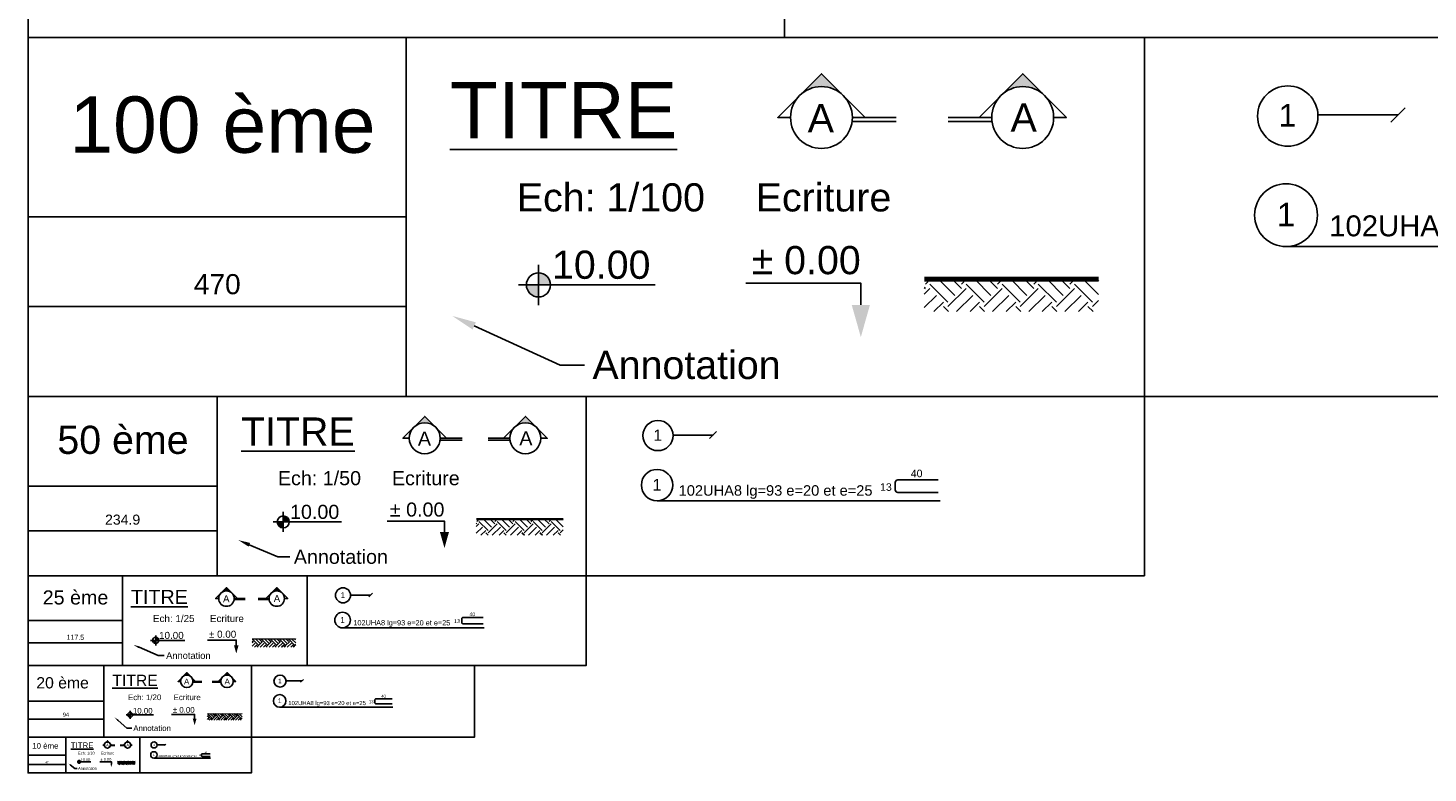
# Model space of a CAD drawing. Header units: centimetres. Extents: x -457644 to -429081, y -148214 to -140337.
# Tile 2 of 31: x -454079 to -452340, y -142141 to -141216. Entities that reach past the tile are written whole.
import ezdxf
from ezdxf import colors
from ezdxf.entities.mleader import LeaderData, LeaderLine
from ezdxf.enums import TextEntityAlignment as Align
from ezdxf.math import Vec2, Vec3

# ---------------------------------------------------------------- set-up
doc = ezdxf.new("R2010")
doc.units = ezdxf.units.CM
doc.header["$LTSCALE"] = 20
doc.layers.get('DEFPOINTS').update_dxf_attribs({"color": 31})
for name, color, linetype in [('GO-0-COTES', 3, 'Continuous'), ('GO-0-DIV', 7, 'Continuous'), ('GO-0-HAC-DIV', 10, 'Continuous'), ('GO-0-TXT-ANO', 142, 'Continuous'), ('GO-0-TXT-DIV', 7, 'Continuous'), ('GO-1-ARM-TS', 252, 'Continuous')]:
    doc.layers.add(name, color=color, linetype=linetype)
doc.styles.add('Arial', font='arial.ttf')
doc.styles.add('ARIALI', font='arial.ttf')
doc.styles.add('ROMAND', font='romand.shx', dxfattribs={"oblique": 5})
doc.styles.get("Standard").update_dxf_attribs({"font": 'romans.shx'})
doc.dimstyles.new('EO10', dxfattribs={"dimscale": 10, "dimtxt": 2.5, "dimasz": 0.02, "dimexe": 1, "dimexo": 3, "dimgap": 1.5, "dimtad": 1, "dimdec": 1, "dimrnd": 0.5, "dimdsep": 46, "dimtxsty": 'Arial', "dimblk": 'ARCHTICK', "dimcen": 0.2, "dimclrd": 256, "dimclre": 256, "dimclrt": 7, "dimadec": 3, "dimazin": 0, "dimtfac": 1, "dimtdec": 1, "dimtofl": 0, "dimtmove": 2, "dimatfit": 3, "dimldrblk": 'ARCHTICK', "dimfxl": 3, "dimfxlon": 1, "dimtolj": 1, "dimtzin": 0, "dimarcsym": 0})
doc.dimstyles.new('EO100', dxfattribs={"dimtxt": 25, "dimasz": 0.2, "dimexe": 10, "dimexo": 30, "dimgap": 15, "dimtad": 1, "dimdec": 1, "dimrnd": 0.5, "dimdsep": 46, "dimtxsty": 'Arial', "dimblk": 'ARCHTICK', "dimcen": 20, "dimclrd": 256, "dimclre": 256, "dimclrt": 7, "dimadec": 3, "dimazin": 0, "dimtfac": 1, "dimtdec": 1, "dimtofl": 0, "dimtmove": 2, "dimatfit": 3, "dimldrblk": 'ARCHTICK', "dimfxl": 30, "dimfxlon": 1, "dimtolj": 1, "dimtzin": 0, "dimarcsym": 0})
doc.dimstyles.new('EO20', dxfattribs={"dimtxt": 5, "dimasz": 0.04, "dimexe": 2, "dimexo": 6, "dimgap": 3, "dimtad": 1, "dimdec": 1, "dimrnd": 0.5, "dimdsep": 46, "dimtxsty": 'Arial', "dimblk": 'ARCHTICK', "dimcen": 20, "dimclrd": 256, "dimclre": 256, "dimclrt": 7, "dimadec": 3, "dimazin": 0, "dimtfac": 1, "dimtdec": 1, "dimtofl": 0, "dimtmove": 2, "dimatfit": 3, "dimldrblk": 'ARCHTICK', "dimfxl": 6, "dimfxlon": 1, "dimtolj": 1, "dimtzin": 0, "dimarcsym": 0})
doc.dimstyles.new('EO25', dxfattribs={"dimtxt": 6.25, "dimasz": 0.05, "dimexe": 2.5, "dimexo": 7.5, "dimgap": 3.75, "dimtad": 1, "dimdec": 1, "dimrnd": 0.1, "dimdsep": 46, "dimtxsty": 'Arial', "dimblk": 'ARCHTICK', "dimcen": 10, "dimclrd": 256, "dimclre": 256, "dimclrt": 7, "dimadec": 3, "dimazin": 0, "dimtfac": 1, "dimtdec": 1, "dimtofl": 0, "dimtmove": 1, "dimatfit": 2, "dimldrblk": 'ARCHTICK', "dimfxl": 7.5, "dimfxlon": 1, "dimtolj": 1, "dimtzin": 0, "dimarcsym": 0})
doc.dimstyles.new('EO50', dxfattribs={"dimtxt": 12.5, "dimasz": 0.1, "dimexe": 5, "dimexo": 15, "dimgap": 7.5, "dimtad": 1, "dimdec": 1, "dimrnd": 0.1, "dimdsep": 46, "dimtxsty": 'Arial', "dimblk": 'ARCHTICK', "dimcen": 10, "dimclrd": 256, "dimclre": 256, "dimclrt": 7, "dimadec": 3, "dimazin": 0, "dimtfac": 1, "dimtdec": 1, "dimtofl": 0, "dimtmove": 1, "dimatfit": 2, "dimldrblk": 'ARCHTICK', "dimfxl": 15, "dimfxlon": 1, "dimtolj": 1, "dimtzin": 0, "dimarcsym": 0})

# ---------------------------------------------------------------- blocks, each defined once
blk = doc.blocks.new('_ArchTick')
at = {"color": 0, "linetype": 'ByBlock', "const_width": 0.15}
blk.add_lwpolyline([(-0.5, -0.5), (0.5, 0.5)], dxfattribs=at)
blk = doc.blocks.new('*D22')
at = {"layer": 'DEFPOINTS', "color": 0, "transparency": 16777216}
for p in [(-454078.7, -141784.5), (-453843.7, -141784.5), (-453843.7, -141840.2)]:
    blk.add_point(p, dxfattribs=at)
at = {"layer": 'GO-0-COTES', "lineweight": -2, "transparency": 16777216}
for p, q in [((-454078.7, -141825.2), (-454078.7, -141845.2)), ((-453843.7, -141825.2), (-453843.7, -141845.2)), ((-454078.7, -141840.2), (-453843.7, -141840.2))]:
    blk.add_line(p, q, dxfattribs=at)
at = {"layer": 'GO-0-COTES', "lineweight": -2, "transparency": 16777216, "xscale": 0.1, "yscale": 0.1, "zscale": 0.1, "rotation": 180}
blk.add_blockref('_ArchTick', (-454078.7, -141840.2), dxfattribs=at)
at = {"layer": 'GO-0-COTES', "lineweight": -2, "transparency": 16777216, "xscale": 0.1, "yscale": 0.1, "zscale": 0.1}
blk.add_blockref('_ArchTick', (-453843.7, -141840.2), dxfattribs=at)
at = {"layer": 'GO-0-COTES', "color": 7, "transparency": 16777216, "insert": (-453961.2, -141826.3), "char_height": 12.5, "attachment_point": 5, "style": 'Arial'}
blk.add_mtext('\\A1;234.9', dxfattribs=at)
blk = doc.blocks.new('*D23')
at = {"layer": 'DEFPOINTS', "color": 0, "transparency": 16777216}
for p in [(-454078.7, -141450.4), (-453608.8, -141450.4), (-453608.8, -141561.7)]:
    blk.add_point(p, dxfattribs=at)
at = {"layer": 'GO-0-COTES', "lineweight": -2, "transparency": 16777216}
for p, q in [((-454078.7, -141531.7), (-454078.7, -141571.7)), ((-453608.8, -141531.7), (-453608.8, -141571.7)), ((-454078.7, -141561.7), (-453608.8, -141561.7))]:
    blk.add_line(p, q, dxfattribs=at)
at = {"layer": 'GO-0-COTES', "lineweight": -2, "transparency": 16777216, "xscale": 0.2, "yscale": 0.2, "zscale": 0.2, "rotation": 180}
blk.add_blockref('_ArchTick', (-454078.7, -141561.7), dxfattribs=at)
at = {"layer": 'GO-0-COTES', "lineweight": -2, "transparency": 16777216, "xscale": 0.2, "yscale": 0.2, "zscale": 0.2}
blk.add_blockref('_ArchTick', (-453608.8, -141561.7), dxfattribs=at)
at = {"layer": 'GO-0-COTES', "color": 7, "transparency": 16777216, "insert": (-453843.7, -141534), "char_height": 25, "attachment_point": 5, "style": 'Arial'}
blk.add_mtext('\\A1;470', dxfattribs=at)
blk = doc.blocks.new('REP_COUPE')
blk.add_hatch(color=256).paths.add_polyline_path([(-0.82, 0.34), (-1.159, 0.679), (-1.499, 0.34, -0.414214)])
for p, q in [((-0.48, 0), (0, 0)), ((-0.679, -0.062), (0, -0.062))]:
    blk.add_line(p, q)
blk.add_lwpolyline([(-1.639, 0), (-1.838, 0), (-1.159, 0.679), (-0.48, 0), (-0.679, 0, 1), (-1.639, 0, 1)], format="xyb")
blk.add_arc((-1.159, 0), 0.48, 180, 0)
at = {"style": 'ROMAND', "oblique": 5}
blk.add_attdef('$COUPE', text='', height=0.45, dxfattribs=at).set_placement((-1.159, 0), align=Align.MIDDLE)
blk = doc.blocks.new('_TagCircle')
at = {"color": 0, "linetype": 'ByBlock', "lineweight": -2, "transparency": 16777216}
blk.add_circle((0, 0), 0.125, dxfattribs=at)
at = {"layer": 'GO-1-ARM-TS', "color": 0, "transparency": 16777216}
blk.add_attdef('NUMEROETIQUETTE', text='', height=0.09375, dxfattribs=at).set_placement((0, -0.046875), align=Align.CENTER)
blk = doc.blocks.new('_Oblique')
at = {"color": 0, "linetype": 'ByBlock', "lineweight": -2}
blk.add_line((-0.5, -0.5), (0.5, 0.5), dxfattribs=at)
blk = doc.blocks.new('*D25')
at = {"layer": 'DEFPOINTS', "color": 0, "transparency": 16777216}
for p in [(-454078.7, -141951.5), (-453961.2, -141951.5), (-453961.2, -141979.4)]:
    blk.add_point(p, dxfattribs=at)
at = {"layer": 'GO-0-COTES', "lineweight": -2, "transparency": 16777216}
for p, q in [((-454078.7, -141971.9), (-454078.7, -141981.9)), ((-453961.2, -141971.9), (-453961.2, -141981.9)), ((-454078.7, -141979.4), (-453961.2, -141979.4))]:
    blk.add_line(p, q, dxfattribs=at)
at = {"layer": 'GO-0-COTES', "lineweight": -2, "transparency": 16777216, "xscale": 0.05, "yscale": 0.05, "zscale": 0.05, "rotation": 180}
blk.add_blockref('_ArchTick', (-454078.7, -141979.4), dxfattribs=at)
at = {"layer": 'GO-0-COTES', "lineweight": -2, "transparency": 16777216, "xscale": 0.05, "yscale": 0.05, "zscale": 0.05}
blk.add_blockref('_ArchTick', (-453961.2, -141979.4), dxfattribs=at)
at = {"layer": 'GO-0-COTES', "color": 7, "transparency": 16777216, "insert": (-454019.9, -141972.4), "char_height": 6.25, "attachment_point": 5, "style": 'Arial'}
blk.add_mtext('\\A1;117.5', dxfattribs=at)
blk = doc.blocks.new('*D26')
at = {"layer": 'DEFPOINTS', "color": 0, "transparency": 16777216}
for p in [(-454078.7, -142051.8), (-453984.7, -142051.8), (-453984.7, -142074)]:
    blk.add_point(p, dxfattribs=at)
at = {"layer": 'GO-0-COTES', "lineweight": -2, "transparency": 16777216}
for p, q in [((-454078.7, -142068), (-454078.7, -142076)), ((-454078.7, -142074), (-453984.7, -142074)), ((-453984.7, -142068), (-453984.7, -142076))]:
    blk.add_line(p, q, dxfattribs=at)
at = {"layer": 'GO-0-COTES', "lineweight": -2, "transparency": 16777216, "xscale": 0.04, "yscale": 0.04, "zscale": 0.04, "rotation": 180}
blk.add_blockref('_ArchTick', (-454078.7, -142074), dxfattribs=at)
at = {"layer": 'GO-0-COTES', "lineweight": -2, "transparency": 16777216, "xscale": 0.04, "yscale": 0.04, "zscale": 0.04}
blk.add_blockref('_ArchTick', (-453984.7, -142074), dxfattribs=at)
at = {"layer": 'GO-0-COTES', "color": 7, "transparency": 16777216, "insert": (-454031.7, -142068.5), "char_height": 5, "attachment_point": 5, "style": 'Arial'}
blk.add_mtext('\\A1;94', dxfattribs=at)
blk = doc.blocks.new('*D28')
at = {"layer": 'DEFPOINTS', "color": 0, "transparency": 16777216}
for p in [(-454078.7, -142118.6), (-454031.7, -142118.6), (-454031.7, -142130.3)]:
    blk.add_point(p, dxfattribs=at)
at = {"layer": 'GO-0-COTES', "lineweight": -2, "transparency": 16777216}
for p, q in [((-454078.7, -142127.3), (-454078.7, -142131.3)), ((-454078.7, -142130.3), (-454031.7, -142130.3)), ((-454031.7, -142127.3), (-454031.7, -142131.3))]:
    blk.add_line(p, q, dxfattribs=at)
at = {"layer": 'GO-0-COTES', "lineweight": -2, "transparency": 16777216, "xscale": 0.02, "yscale": 0.02, "zscale": 0.02, "rotation": 180}
blk.add_blockref('_ArchTick', (-454078.7, -142130.3), dxfattribs=at)
at = {"layer": 'GO-0-COTES', "lineweight": -2, "transparency": 16777216, "xscale": 0.02, "yscale": 0.02, "zscale": 0.02}
blk.add_blockref('_ArchTick', (-454031.7, -142130.3), dxfattribs=at)
at = {"layer": 'GO-0-COTES', "color": 7, "transparency": 16777216, "insert": (-454055.2, -142127.6), "char_height": 2.5, "attachment_point": 5, "style": 'Arial'}
blk.add_mtext('\\A1;47', dxfattribs=at)

msp = doc.modelspace()

# ---------------------------------------------------------------- hatches: boundary and pattern name
at = {"layer": 'GO-0-HAC-DIV'}
h = msp.add_hatch(color=7, dxfattribs=at)
h.paths.add_polyline_path([(-453444.63, -141519.72), (-453444.63, -141534.72), (-453429.63, -141534.72, 0.4142136)])
h.paths.add_polyline_path([(-453444.63, -141534.72), (-453459.63, -141534.72, 0.4142136), (-453444.63, -141549.72)])
h = msp.add_hatch(dxfattribs=at)
h.set_pattern_fill('EARTH', color=8, scale=5, angle=45)
h.set_pattern_definition([(45, (0, -4.84), (4e-15, 44.9012806), [31.75, -31.75]), (45, (-8.42, 3.58), (4e-15, 44.9012806), [31.75, -31.75]), (45, (-16.838, 12), (4e-15, 44.9012806), [31.75, -31.75]), (135, (-16.838, 17.61), (-44.9012806, 4e-15), [31.75, -31.75]), (135, (-8.42, 26.03), (-44.9012806, 4e-15), [31.75, -31.75]), (135, (4e-15, 34.45), (-44.9012806, 4e-15), [31.75, -31.75])])
h.paths.add_polyline_path([(-452965.34, -141527.65), (-452748.96, -141527.65), (-452748.96, -141567.94), (-452965.34, -141567.94)])
h = msp.add_hatch(color=7, dxfattribs=at)
h.paths.add_polyline_path([(-453761.64, -141821.57), (-453761.64, -141829.07), (-453754.14, -141829.07, 0.4142136)])
h.paths.add_polyline_path([(-453761.64, -141829.07), (-453769.14, -141829.07, 0.4142136), (-453761.64, -141836.57)])
h = msp.add_hatch(dxfattribs=at)
h.set_pattern_fill('EARTH', color=8, scale=2.5, angle=45)
h.set_pattern_definition([(45, (-227039.327, -71064.134), (2e-15, 22.4506403), [15.875, -15.875]), (45, (-227043.536, -71059.925), (2e-15, 22.4506403), [15.875, -15.875]), (45, (-227047.746, -71055.715), (2e-15, 22.4506403), [15.875, -15.875]), (135, (-227047.746, -71052.909), (-22.4506403, 2e-15), [15.875, -15.875]), (135, (-227043.536, -71048.7), (-22.4506403, 2e-15), [15.875, -15.875]), (135, (-227039.327, -71044.49), (-22.4506403, 2e-15), [15.875, -15.875])])
h.paths.add_polyline_path([(-453522, -141825.54), (-453413.8, -141825.54), (-453413.8, -141845.68), (-453522, -141845.68)])
h = msp.add_hatch(color=7, dxfattribs=at)
h.paths.add_polyline_path([(-453920.15, -141972.5), (-453920.15, -141976.25), (-453916.4, -141976.25, 0.4142136)])
h.paths.add_polyline_path([(-453920.15, -141976.25), (-453923.9, -141976.25, 0.4142136), (-453920.15, -141980)])
h = msp.add_hatch(dxfattribs=at)
h.set_pattern_fill('EARTH', color=8, scale=1.25, angle=45)
h.set_pattern_definition([(45, (-340558.99, -106593.7816), (9e-16, 11.22532015), [7.9375, -7.9375]), (45, (-340561.095, -106591.677), (9e-16, 11.22532015), [7.9375, -7.9375]), (45, (-340563.2, -106589.572), (9e-16, 11.22532015), [7.9375, -7.9375]), (135, (-340563.2, -106588.169), (-11.22532015, 9e-16), [7.9375, -7.9375]), (135, (-340561.095, -106586.064), (-11.22532015, 9e-16), [7.9375, -7.9375]), (135, (-340558.99, -106583.9594), (-11.22532015, 9e-16), [7.9375, -7.9375])])
h.paths.add_polyline_path([(-453800.33, -141974.49), (-453746.23, -141974.49), (-453746.23, -141984.56), (-453800.33, -141984.56)])
h = msp.add_hatch(color=7, dxfattribs=at)
h.paths.add_polyline_path([(-453951.85, -142065.64), (-453951.85, -142068.64), (-453948.85, -142068.64, 0.4142136)])
h.paths.add_polyline_path([(-453951.85, -142068.64), (-453954.85, -142068.64, 0.4142136), (-453951.85, -142071.64)])
h = msp.add_hatch(dxfattribs=at)
h.set_pattern_fill('EARTH', color=8, angle=45)
h.set_pattern_definition([(45, (-363262.923, -113762.6614), (7e-16, 8.9802561), [6.35, -6.35]), (45, (-363264.6066, -113760.9776), (7e-16, 8.9802561), [6.35, -6.35]), (45, (-363266.2904, -113759.294), (7e-16, 8.9802561), [6.35, -6.35]), (135, (-363266.2904, -113758.171), (-8.9802561, 7e-16), [6.35, -6.35]), (135, (-363264.6066, -113756.4875), (-8.9802561, 7e-16), [6.35, -6.35]), (135, (-363262.923, -113754.8037), (-8.9802561, 7e-16), [6.35, -6.35])])
h.paths.add_polyline_path([(-453855.99, -142067.22), (-453812.71, -142067.22), (-453812.71, -142075.28), (-453855.99, -142075.28)])
h = msp.add_hatch(color=7, dxfattribs=at)
h.paths.add_polyline_path([(-454015.25, -142125.52), (-454015.25, -142127.02), (-454013.75, -142127.02, 0.4142136)])
h.paths.add_polyline_path([(-454015.25, -142127.02), (-454016.75, -142127.02, 0.4142136), (-454015.25, -142128.52)])
h = msp.add_hatch(dxfattribs=at)
h.set_pattern_fill('EARTH', color=8, scale=0.5, angle=45)
h.set_pattern_definition([(45, (-408670.7882, -127974.0364), (4e-16, 4.49012806), [3.175, -3.175]), (45, (-408671.63, -127973.1945), (4e-16, 4.49012806), [3.175, -3.175]), (45, (-408672.472, -127972.3526), (4e-16, 4.49012806), [3.175, -3.175]), (135, (-408672.472, -127971.7914), (-4.49012806, 4e-16), [3.175, -3.175]), (135, (-408671.63, -127970.9495), (-4.49012806, 4e-16), [3.175, -3.175]), (135, (-408670.7882, -127970.1076), (-4.49012806, 4e-16), [3.175, -3.175])])
h.paths.add_polyline_path([(-453967.32, -142126.32), (-453945.68, -142126.32), (-453945.68, -142130.35), (-453967.32, -142130.35)])

# ---------------------------------------------------------------- linework, layer by layer
at = {"layer": 'GO-0-DIV', "color": 7}
for p, q in [((-453444.63, -141509.72), (-453444.63, -141559.72)), ((-453469.63, -141534.72), (-453299.63, -141534.72)), ((-453761.64, -141816.57), (-453761.64, -141841.57)), ((-453774.14, -141829.07), (-453689.14, -141829.07)), ((-453926.4, -141976.25), (-453883.9, -141976.25)), ((-453920.15, -141970), (-453920.15, -141982.5)), ((-453951.85, -142063.64), (-453951.85, -142073.64)), ((-453956.85, -142068.64), (-453922.85, -142068.64)), ((-454017.75, -142127.02), (-454000.75, -142127.02)), ((-454015.25, -142124.52), (-454015.25, -142129.52))]:
    msp.add_line(p, q, dxfattribs=at)
at = {"layer": 'GO-0-DIV'}
for points in [[(-454078.65, -140336.67), (-451305.1, -140336.67), (-451305.1, -141227.63), (-454078.65, -141227.63)], [(-454078.65, -141227.63), (-453138.97, -141227.63), (-453138.97, -140782.15), (-454078.65, -140782.15)], [(-454078.65, -141227.63), (-452691.88, -141227.63), (-452691.88, -141673.11), (-454078.65, -141673.11)], [(-454078.65, -141450.37), (-453608.81, -141450.37), (-453608.81, -141227.63), (-454078.65, -141227.63)], [(-452691.88, -141227.63), (-451305.1, -141227.63), (-451305.1, -141673.11), (-452691.88, -141673.11)], [(-454078.65, -141673.11), (-453608.81, -141673.11), (-453608.81, -141450.37), (-454078.65, -141450.37)], [(-454078.65, -141673.11), (-453385.27, -141673.11), (-453385.27, -141895.85), (-454078.65, -141895.85)], [(-454078.65, -141784.48), (-453843.73, -141784.48), (-453843.73, -141673.11), (-454078.65, -141673.11)], [(-453385.27, -141673.11), (-452691.88, -141673.11), (-452691.88, -141895.85), (-453385.27, -141895.85)], [(-454078.65, -141895.85), (-453843.73, -141895.85), (-453843.73, -141784.48), (-454078.65, -141784.48)], [(-454078.65, -141895.85), (-453731.96, -141895.85), (-453731.96, -142007.22), (-454078.65, -142007.22)], [(-454078.65, -141951.54), (-453961.19, -141951.54), (-453961.19, -141895.85), (-454078.65, -141895.85)], [(-453731.96, -141895.85), (-453385.27, -141895.85), (-453385.27, -142007.22), (-453731.96, -142007.22)], [(-454078.65, -142007.22), (-453961.19, -142007.22), (-453961.19, -141951.54), (-454078.65, -141951.54)], [(-454078.65, -142007.22), (-453801.3, -142007.22), (-453801.3, -142096.32), (-454078.65, -142096.32)], [(-454078.65, -142051.77), (-453984.69, -142051.77), (-453984.69, -142007.22), (-454078.65, -142007.22)], [(-453801.3, -142007.22), (-453523.94, -142007.22), (-453523.94, -142096.32), (-453801.3, -142096.32)], [(-454078.65, -142096.32), (-453984.69, -142096.32), (-453984.69, -142051.77), (-454078.65, -142051.77)], [(-454078.65, -142096.32), (-453939.98, -142096.32), (-453939.98, -142140.86), (-454078.65, -142140.86)], [(-454078.65, -142118.59), (-454031.67, -142118.59), (-454031.67, -142096.32), (-454078.65, -142096.32)], [(-453939.98, -142096.32), (-453801.3, -142096.32), (-453801.3, -142140.86), (-453939.98, -142140.86)], [(-454078.65, -142140.86), (-454031.67, -142140.86), (-454031.67, -142118.59), (-454078.65, -142118.59)]]:
    msp.add_lwpolyline(points, close=True, dxfattribs=at)
at = {"layer": 'GO-0-DIV', "color": 4}
for points, const_width in [([(-452965.34, -141527.65), (-452748.96, -141527.65)], 6), ([(-453522, -141825.54), (-453413.8, -141825.54)], 3), ([(-453800.33, -141974.49), (-453746.23, -141974.49)], 1.5), ([(-453855.99, -142067.22), (-453812.71, -142067.22)], 1.2), ([(-453967.32, -142126.32), (-453945.68, -142126.32)], 0.6)]:
    msp.add_lwpolyline(points, dxfattribs=dict(at, const_width=const_width))
at = {"layer": 'GO-0-DIV', "color": 1}
for points in [[(-453044.21, -141559.52), (-453044.21, -141532.6), (-453186.97, -141532.6)], [(-453561.43, -141841.47), (-453561.43, -141828.01), (-453632.81, -141828.01)], [(-453820.04, -141982.45), (-453820.04, -141975.72), (-453855.73, -141975.72)], [(-453871.77, -142073.6), (-453871.77, -142068.21), (-453900.32, -142068.21)], [(-453975.21, -142129.5), (-453975.21, -142126.81), (-453989.49, -142126.81)]]:
    msp.add_lwpolyline(points, dxfattribs=at)
at = {"layer": 'GO-0-DIV', "color": 7}
for centre, radius in [((-453444.63, -141534.72), 15), ((-453761.64, -141829.07), 7.5), ((-453920.15, -141976.25), 3.75), ((-453951.85, -142068.64), 3), ((-454015.25, -142127.02), 1.5)]:
    msp.add_circle(centre, radius, dxfattribs=at)
at = {"layer": 'GO-0-DIV', "color": 1}
for points in [[(-453032.88, -141559.52), (-453044.21, -141599.52), (-453055.55, -141559.52)], [(-453555.77, -141841.47), (-453561.43, -141861.47), (-453567.1, -141841.47)], [(-453817.21, -141982.45), (-453820.04, -141992.45), (-453822.88, -141982.45)], [(-453869.5, -142073.6), (-453871.77, -142081.6), (-453874.03, -142073.6)], [(-453974.08, -142129.5), (-453975.21, -142133.5), (-453976.34, -142129.5)]]:
    msp.add_solid(points, dxfattribs=at)
at = {"layer": 'GO-0-TXT-ANO'}
for p, q in [((-452376.97, -141323.68), (-452476.38, -141323.68)), ((-452516.04, -141487.11), (-451812.62, -141487.11)), ((-453227.81, -141721.14), (-453277.52, -141721.14)), ((-453297.35, -141802.85), (-452945.64, -141802.85)), ((-453653.23, -141919.86), (-453678.08, -141919.86)), ((-453688, -141960.72), (-453512.15, -141960.72)), ((-453738.32, -142026.43), (-453758.2, -142026.43)), ((-453766.13, -142059.12), (-453625.45, -142059.12)), ((-453908.49, -142105.92), (-453918.43, -142105.92)), ((-453922.39, -142122.26), (-453852.05, -142122.26))]:
    msp.add_line(p, q, dxfattribs=at)
for points in [[(-452948.19, -141776.81), (-452998.28, -141776.81, 0.4142136), (-453001.4, -141779.93), (-453001.4, -141789.29, 0.4142136), (-452998.28, -141792.41), (-452948.19, -141792.41)], [(-453513.42, -141947.7), (-453538.47, -141947.7, 0.4142136), (-453540.03, -141949.26), (-453540.03, -141953.94, 0.4142136), (-453538.47, -141955.5), (-453513.42, -141955.5)], [(-453626.47, -142048.7), (-453646.5, -142048.7, 0.4142136), (-453647.75, -142049.95), (-453647.75, -142053.69, 0.4142136), (-453646.5, -142054.94), (-453626.47, -142054.94)], [(-453852.56, -142117.06), (-453862.58, -142117.06, 0.4142136), (-453863.2, -142117.68), (-453863.2, -142119.55, 0.4142136), (-453862.58, -142120.18), (-453852.56, -142120.18)]]:
    msp.add_lwpolyline(points, format="xyb", dxfattribs=at)

# ---------------------------------------------------------------- block references
msp.add_blockref('_ArchTick', (-452715.56, -141869.92))
at = {"layer": 'GO-0-DIV', "linetype": 'ByBlock'}
ref = msp.add_blockref('REP_COUPE', (-453000.41, -141326.82), dxfattribs=dict(at, xscale=80, yscale=80, zscale=80))
ref.add_attrib('$COUPE', 'A', dxfattribs={"layer": '0', "height": 35, "style": 'Arial'}).set_placement((-453093.9, -141327.63), align=Align.MIDDLE)
ref = msp.add_blockref('REP_COUPE', (-452935.82, -141326.82), dxfattribs=dict(at, xscale=-80, yscale=80, zscale=80))
ref.add_attrib('$COUPE', 'A', (-452858.22, -141344.34), dxfattribs={"layer": '0', "height": 35, "style": 'Arial'})
ref = msp.add_blockref('REP_COUPE', (-453539.53, -141725.13), dxfattribs=dict(at, xscale=40, yscale=40, zscale=40))
ref.add_attrib('$COUPE', 'A', dxfattribs={"layer": '0', "height": 17.5, "style": 'Arial'}).set_placement((-453586.28, -141725.53), align=Align.MIDDLE)
ref = msp.add_blockref('REP_COUPE', (-453507.24, -141725.13), dxfattribs=dict(at, xscale=-40, yscale=40, zscale=40))
ref.add_attrib('$COUPE', 'A', (-453468.44, -141733.89), dxfattribs={"layer": '0', "height": 17.5, "style": 'Arial'})
ref = msp.add_blockref('REP_COUPE', (-453809.09, -141924.28), dxfattribs=dict(at, xscale=20, yscale=20, zscale=20))
ref.add_attrib('$COUPE', 'A', dxfattribs={"layer": '0', "height": 8.75, "style": 'Arial'}).set_placement((-453832.46, -141924.48), align=Align.MIDDLE)
ref = msp.add_blockref('REP_COUPE', (-453792.94, -141924.28), dxfattribs=dict(at, xscale=-20, yscale=20, zscale=20))
ref.add_attrib('$COUPE', 'A', (-453773.55, -141928.66), dxfattribs={"layer": '0', "height": 8.75, "style": 'Arial'})
ref = msp.add_blockref('REP_COUPE', (-453863.01, -142027.06), dxfattribs=dict(at, xscale=16, yscale=16, zscale=16))
ref.add_attrib('$COUPE', 'A', dxfattribs={"layer": '0', "height": 7, "style": 'Arial'}).set_placement((-453881.7, -142027.22), align=Align.MIDDLE)
ref = msp.add_blockref('REP_COUPE', (-453850.09, -142027.06), dxfattribs=dict(at, xscale=-16, yscale=16, zscale=16))
ref.add_attrib('$COUPE', 'A', (-453834.57, -142030.56), dxfattribs={"layer": '0', "height": 7, "style": 'Arial'})
ref = msp.add_blockref('REP_COUPE', (-453970.83, -142106.23), dxfattribs=dict(at, xscale=8, yscale=8, zscale=8))
ref.add_attrib('$COUPE', 'A', dxfattribs={"layer": '0', "height": 3.5, "style": 'Arial'}).set_placement((-453980.18, -142106.32), align=Align.MIDDLE)
ref = msp.add_blockref('REP_COUPE', (-453964.37, -142106.23), dxfattribs=dict(at, xscale=-8, yscale=8, zscale=8))
ref.add_attrib('$COUPE', 'A', (-453956.61, -142107.99), dxfattribs={"layer": '0', "height": 3.5, "style": 'Arial'})
at = {"layer": 'GO-0-TXT-ANO'}
ref = msp.add_blockref('_TagCircle', (-452513.85, -141325.04), dxfattribs=dict(at, xscale=-300, yscale=300, zscale=300))
ref.add_attrib('NUMEROETIQUETTE', '1', dxfattribs={"layer": 'GO-1-ARM-TS', "color": 0, "transparency": 16777216, "height": 28.12, "style": 'Arial'}).set_placement((-452514.3, -141346.57), align=Align.BOTTOM_CENTER)
at = {"layer": 'GO-0-TXT-ANO', "lineweight": -2, "rotation": 270}
for p, xscale, yscale, zscale in [((-452376.97, -141323.68), -18, 18, 18), ((-453227.81, -141721.14), -9, 9, 9), ((-453653.23, -141919.86), -4.5, 4.5, 4.5), ((-453738.32, -142026.43), -3.6, 3.6, 3.6), ((-453908.49, -142105.92), -1.8, 1.8, 1.8)]:
    msp.add_blockref('_Oblique', p, dxfattribs=dict(at, xscale=xscale, yscale=yscale, zscale=zscale))
at = {"layer": 'GO-0-TXT-ANO'}
ref = msp.add_blockref('_TagCircle', (-452516.04, -141448.11), dxfattribs=dict(at, xscale=312, yscale=312, zscale=312))
ref.add_attrib('NUMEROETIQUETTE', '1', dxfattribs={"layer": 'GO-1-ARM-TS', "color": 0, "transparency": 16777216, "height": 29.25, "style": 'Arial'}).set_placement((-452516.04, -141470.78), align=Align.BOTTOM_CENTER)
ref = msp.add_blockref('_TagCircle', (-453296.25, -141721.82), dxfattribs=dict(at, xscale=-150, yscale=150, zscale=150))
ref.add_attrib('NUMEROETIQUETTE', '1', dxfattribs={"layer": 'GO-1-ARM-TS', "color": 0, "transparency": 16777216, "height": 14.06, "style": 'Arial'}).set_placement((-453296.48, -141732.58), align=Align.BOTTOM_CENTER)
ref = msp.add_blockref('_TagCircle', (-453297.35, -141783.35), dxfattribs=dict(at, xscale=156, yscale=156, zscale=156))
ref.add_attrib('NUMEROETIQUETTE', '1', dxfattribs={"layer": 'GO-1-ARM-TS', "color": 0, "transparency": 16777216, "height": 14.62, "style": 'Arial'}).set_placement((-453297.35, -141794.68), align=Align.BOTTOM_CENTER)
ref = msp.add_blockref('_TagCircle', (-453687.45, -141920.2), dxfattribs=dict(at, xscale=-75, yscale=75, zscale=75))
ref.add_attrib('NUMEROETIQUETTE', '1', dxfattribs={"layer": 'GO-1-ARM-TS', "color": 0, "transparency": 16777216, "height": 7.03, "style": 'Arial'}).set_placement((-453687.57, -141925.58), align=Align.BOTTOM_CENTER)
ref = msp.add_blockref('_TagCircle', (-453688, -141950.97), dxfattribs=dict(at, xscale=78, yscale=78, zscale=78))
ref.add_attrib('NUMEROETIQUETTE', '1', dxfattribs={"layer": 'GO-1-ARM-TS', "color": 0, "transparency": 16777216, "height": 7.31, "style": 'Arial'}).set_placement((-453688, -141956.64), align=Align.BOTTOM_CENTER)
ref = msp.add_blockref('_TagCircle', (-453765.69, -142026.7), dxfattribs=dict(at, xscale=-60, yscale=60, zscale=60))
ref.add_attrib('NUMEROETIQUETTE', '1', dxfattribs={"layer": 'GO-1-ARM-TS', "color": 0, "transparency": 16777216, "height": 5.62, "style": 'Arial'}).set_placement((-453765.78, -142031.01), align=Align.BOTTOM_CENTER)
ref = msp.add_blockref('_TagCircle', (-453766.13, -142051.32), dxfattribs=dict(at, xscale=62.40000000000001, yscale=62.40000000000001, zscale=62.40000000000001))
ref.add_attrib('NUMEROETIQUETTE', '1', dxfattribs={"layer": 'GO-1-ARM-TS', "color": 0, "transparency": 16777216, "height": 5.85, "style": 'Arial'}).set_placement((-453766.13, -142055.85), align=Align.BOTTOM_CENTER)
ref = msp.add_blockref('_TagCircle', (-453922.39, -142118.36), dxfattribs=dict(at, xscale=31.2, yscale=31.2, zscale=31.2))
ref.add_attrib('NUMEROETIQUETTE', '1', dxfattribs={"layer": 'GO-1-ARM-TS', "color": 0, "transparency": 16777216, "height": 2.92, "style": 'Arial'}).set_placement((-453922.39, -142120.63), align=Align.BOTTOM_CENTER)
ref = msp.add_blockref('_TagCircle', (-453922.17, -142106.06), dxfattribs=dict(at, xscale=-30, yscale=30, zscale=30))
ref.add_attrib('NUMEROETIQUETTE', '1', dxfattribs={"layer": 'GO-1-ARM-TS', "color": 0, "transparency": 16777216, "height": 2.81, "style": 'Arial'}).set_placement((-453922.22, -142108.21), align=Align.BOTTOM_CENTER)

# ---------------------------------------------------------------- texts
at = {"layer": 'GO-0-TXT-ANO', "style": 'Arial'}
for s, width, insert, char_height, attachment_point in [('102UHA8 lg=93 e=20 et e=25  ', 506.7352, (-452462.35, -141465.32), 26, 4), ('40', 25.3418, (-452982.15, -141764.21), 9.36, 1), ('102UHA8 lg=93 e=20 et e=25  ', 506.7352, (-453270.5, -141791.96), 13, 4), ('13', 25.3418, (-453020.33, -141781.09), 9.36, 1), ('40', 25.3418, (-453530.4, -141941.4), 4.68, 1), ('102UHA8 lg=93 e=20 et e=25  ', 506.7352, (-453674.58, -141955.27), 6.5, 4), ('13', 25.3418, (-453549.49, -141949.84), 4.68, 1), ('40', 25.3418, (-453640.05, -142043.66), 3.744, 1), ('102UHA8 lg=93 e=20 et e=25  ', 506.7352, (-453755.39, -142054.76), 5.2, 4), ('13', 25.3418, (-453655.33, -142050.41), 3.744, 1), ('13', 25.3418, (-453866.99, -142117.91), 1.872, 1), ('40', 25.3418, (-453859.35, -142114.54), 1.872, 1), ('102UHA8 lg=93 e=20 et e=25  ', 506.7352, (-453917.02, -142120.08), 2.6, 4)]:
    msp.add_mtext_dynamic_manual_height_columns(s, width=width, gutter_width=62.5, heights=[0], dxfattribs=dict(at, insert=insert, char_height=char_height, attachment_point=attachment_point))
at = {"layer": 'GO-0-TXT-DIV', "color": 7, "linetype": 'Continuous', "lineweight": -3, "style": 'Arial'}
for height, p in [(70, (-453413.49, -141282.75)), (35, (-453743.55, -141699.34)), (17.5, (-453915.54, -141913.49)), (14, (-453945.79, -142018.81)), (7, (-454011.53, -142102.92))]:
    msp.add_text('%%UTITRE', height=height, dxfattribs=at).set_placement(p, align=Align.TOP_CENTER)
at = {"layer": 'GO-0-TXT-DIV', "color": 7}
for s, height, style, p in [('100 ème', 70, 'Arial', (-454027.5, -141370.67)), ('10.00', 35, 'ARIALI', (-453427.87, -141527.15)), ('%%p 0.00', 35, 'ARIALI', (-453179.9, -141521.44)), ('50 ème', 35, 'Arial', (-454042.32, -141744.63)), ('%%p 0.00', 17.5, 'ARIALI', (-453629.28, -141822.44)), ('10.00', 17.5, 'ARIALI', (-453753.26, -141825.29)), ('25 ème', 17.5, 'Arial', (-454060.49, -141931.61)), ('10.00', 8.75, 'ARIALI', (-453915.96, -141974.36)), ('%%p 0.00', 8.75, 'ARIALI', (-453853.97, -141972.93)), ('20 ème', 14, 'Arial', (-454068.42, -142035.83)), ('10.00', 7, 'ARIALI', (-453948.5, -142067.12)), ('%%p 0.00', 7, 'ARIALI', (-453898.9, -142065.98)), ('10 ème', 7, 'Arial', (-454073.54, -142110.62)), ('10.00', 3.5, 'ARIALI', (-454013.58, -142126.27)), ('%%p 0.00', 3.5, 'ARIALI', (-453988.78, -142125.7))]:
    msp.add_text(s, height=height, dxfattribs=dict(at, style=style)).set_placement(p)
at = {"layer": 'GO-0-TXT-DIV', "color": 7, "linetype": 'Continuous', "lineweight": -3, "attachment_point": 5, "style": 'Arial'}
for s, insert, char_height in [('Ech: 1/100', (-453354.7, -141426.25), 35), ('Ecriture', (-453090.56, -141426.25), 35), ('Ech: 1/50', (-453716.68, -141774.84), 17.5), ('Ecriture', (-453584.61, -141774.84), 17.5), ('Ech: 1/25', (-453897.67, -141949.13), 8.75), ('Ecriture', (-453831.63, -141949.13), 8.75), ('Ech: 1/20', (-453933.86, -142046.94), 7), ('Ecriture', (-453881.03, -142046.94), 7), ('Ech: 1/10', (-454006.26, -142116.18), 3.5), ('Ecriture', (-453979.84, -142116.18), 3.5)]:
    msp.add_mtext_dynamic_manual_height_columns(s, width=259.9797, gutter_width=0.4, heights=[0], dxfattribs=dict(at, insert=insert, char_height=char_height))

# ---------------------------------------------------------------- dimensions: what is measured, and where the dimension line sits
at = {"layer": 'GO-0-COTES'}
for base, p1, p2, dimstyle, picture, middle in [((-453608.81, -141561.74), (-454078.65, -141450.37), (-453608.81, -141450.37), 'EO100', '*D23', (-453843.73, -141533.98)), ((-453843.73, -141840.17), (-454078.65, -141784.48), (-453843.73, -141784.48), 'EO50', '*D22', (-453961.19, -141826.28)), ((-453961.19, -141979.38), (-454078.65, -141951.54), (-453961.19, -141951.54), 'EO25', '*D25', (-454019.92, -141972.44))]:
    dim = msp.add_linear_dim(base=base, p1=p1, p2=p2, dimstyle=dimstyle, dxfattribs=at)
    dim.commit()
    dim.dimension.update_dxf_attribs({"geometry": picture, "text_midpoint": middle})
for base, p1, p2, dimstyle, picture, middle in [((-453984.69, -142074.04), (-454078.65, -142051.77), (-453984.69, -142051.77), 'EO20', '*D26', (-454031.67, -142068.49)), ((-454031.67, -142130.32), (-454078.65, -142118.59), (-454031.67, -142118.59), 'EO10', '*D28', (-454055.16, -142127.57))]:
    dim = msp.add_linear_dim(base=base, p1=p1, p2=p2, dimstyle=dimstyle, override={"dimscale": 1, "dimdec": 1, "dimlfac": 1, "dimzin": 8}, dxfattribs=at)
    dim.commit()
    dim.dimension.update_dxf_attribs({"geometry": picture, "text_midpoint": middle})

# ---------------------------------------------------------------- leaders
ml = msp.add_multileader_mtext('Standard')
ml.set_content('Annotation', color=256, style='Arial')
ml.set_leader_properties(color=256)
ml.build(insert=Vec2(0, 0))
ml.multileader.update_dxf_attribs({"text_left_attachment_type": 2, "text_right_attachment_type": 2, "dogleg_length": 30, "arrow_head_size": 30})
ctx = ml.context
ctx.base_point, ctx.char_height, ctx.arrow_head_size, ctx.landing_gap_size, ctx.plane_origin = Vec3(-453387.61, -141634.37), 35, 30, 10, Vec3(-453551.75, -141573.25)
ctx.left_attachment, ctx.right_attachment = 2, 2
notes = []
notes.append((ctx, [(0, (1, 1, 0), (-453417.61, -141634.37), (1, 0), 30, [(0, [(-453551.75, -141573.25)], 0, [])])]))
ctx.mtext.insert, ctx.mtext.width, ctx.mtext.flow_direction = Vec3(-453377.61, -141616.58), 163.2917, 5
ml = msp.add_multileader_mtext('Standard')
ml.set_content('Annotation', color=256, style='Arial')
ml.set_leader_properties(color=256)
ml.build(insert=Vec2(0, 0))
ml.multileader.update_dxf_attribs({"text_left_attachment_type": 2, "text_right_attachment_type": 2, "dogleg_length": 15, "arrow_head_size": 15})
ctx = ml.context
ctx.base_point, ctx.char_height, ctx.arrow_head_size, ctx.landing_gap_size, ctx.plane_origin = Vec3(-453753.53, -141872.49), 17.5, 15, 5, Vec3(-453934.37, -141811.38)
ctx.left_attachment, ctx.right_attachment = 2, 2
notes.append((ctx, [(0, (1, 1, 0), (-453768.53, -141872.49), (1, 0), 15, [(0, [(-453817.63, -141851.58)], 0, [])])]))
ctx.mtext.insert, ctx.mtext.width, ctx.mtext.flow_direction = Vec3(-453748.53, -141863.6), 163.2917, 5
ml = msp.add_multileader_mtext('Standard')
ml.set_content('Annotation', color=256, style='Arial')
ml.set_leader_properties(color=256)
ml.build(insert=Vec2(0, 0))
ml.multileader.update_dxf_attribs({"text_left_attachment_type": 2, "text_right_attachment_type": 2, "dogleg_length": 7.5, "arrow_head_size": 7.5})
ctx = ml.context
ctx.base_point, ctx.char_height, ctx.arrow_head_size, ctx.landing_gap_size, ctx.plane_origin = Vec3(-453909.61, -141995.11), 8.25, 7.5, 2.5, Vec3(-454030.3, -141926.92)
ctx.left_attachment, ctx.right_attachment = 2, 2
notes.append((ctx, [(0, (1, 1, 0), (-453917.11, -141995.11), (1, 0), 7.5, [(0, [(-453947.67, -141981.8)], 0, [])])]))
ctx.mtext.insert, ctx.mtext.width, ctx.mtext.flow_direction = Vec3(-453907.11, -141990.91), 163.2917, 5
ml = msp.add_multileader_mtext('Standard')
ml.set_content('Annotation', color=256, style='Arial')
ml.set_leader_properties(color=256)
ml.build(insert=Vec2(0, 0))
ml.multileader.update_dxf_attribs({"text_left_attachment_type": 2, "text_right_attachment_type": 2, "dogleg_length": 6, "arrow_head_size": 6})
ctx = ml.context
ctx.base_point, ctx.char_height, ctx.arrow_head_size, ctx.plane_origin = Vec3(-453949.94, -142085.27), 7, 6, Vec3(-454070.36, -142020.02)
ctx.left_attachment, ctx.right_attachment = 2, 2
notes.append((ctx, [(0, (1, 1, 0), (-453955.94, -142085.27), (1, 0), 6, [(0, [(-453971.21, -142071.73)], 0, [])])]))
ctx.mtext.insert, ctx.mtext.width, ctx.mtext.flow_direction = Vec3(-453947.94, -142081.72), 163.2917, 5
ml = msp.add_multileader_mtext('Standard')
ml.set_content('Annotation', color=256, style='Arial')
ml.set_leader_properties(color=256)
ml.build(insert=Vec2(0, 0))
ml.multileader.update_dxf_attribs({"text_left_attachment_type": 2, "text_right_attachment_type": 2, "dogleg_length": 3, "arrow_head_size": 3})
ctx = ml.context
ctx.base_point, ctx.char_height, ctx.arrow_head_size, ctx.landing_gap_size, ctx.plane_origin = Vec3(-454017.56, -142135.23), 3.5, 3, 1, Vec3(-454096.39, -142076.93)
ctx.left_attachment, ctx.right_attachment = 2, 2
notes.append((ctx, [(0, (1, 1, 0), (-454020.56, -142135.23), (1, 0), 3, [(0, [(-454028.68, -142128.99)], 0, [])])]))
ctx.mtext.insert, ctx.mtext.width, ctx.mtext.flow_direction = Vec3(-454016.56, -142133.45), 163.2917, 5
for ctx, leaders in notes:
    for number, flags, end, landing, length, lines in leaders:
        leader = LeaderData()
        leader.index, (leader.has_last_leader_line, leader.has_dogleg_vector, leader.attachment_direction) = number, flags
        leader.last_leader_point, leader.dogleg_vector, leader.dogleg_length = Vec3(end), Vec3(landing), length
        for number, points, colour, breaks in lines:
            line = LeaderLine()
            line.index, line.vertices, line.color, line.breaks = number, Vec3.list(points), colors.encode_raw_color(colour), breaks
            leader.lines.append(line)
        ctx.leaders.append(leader)

doc.saveas('drawing.dxf')
